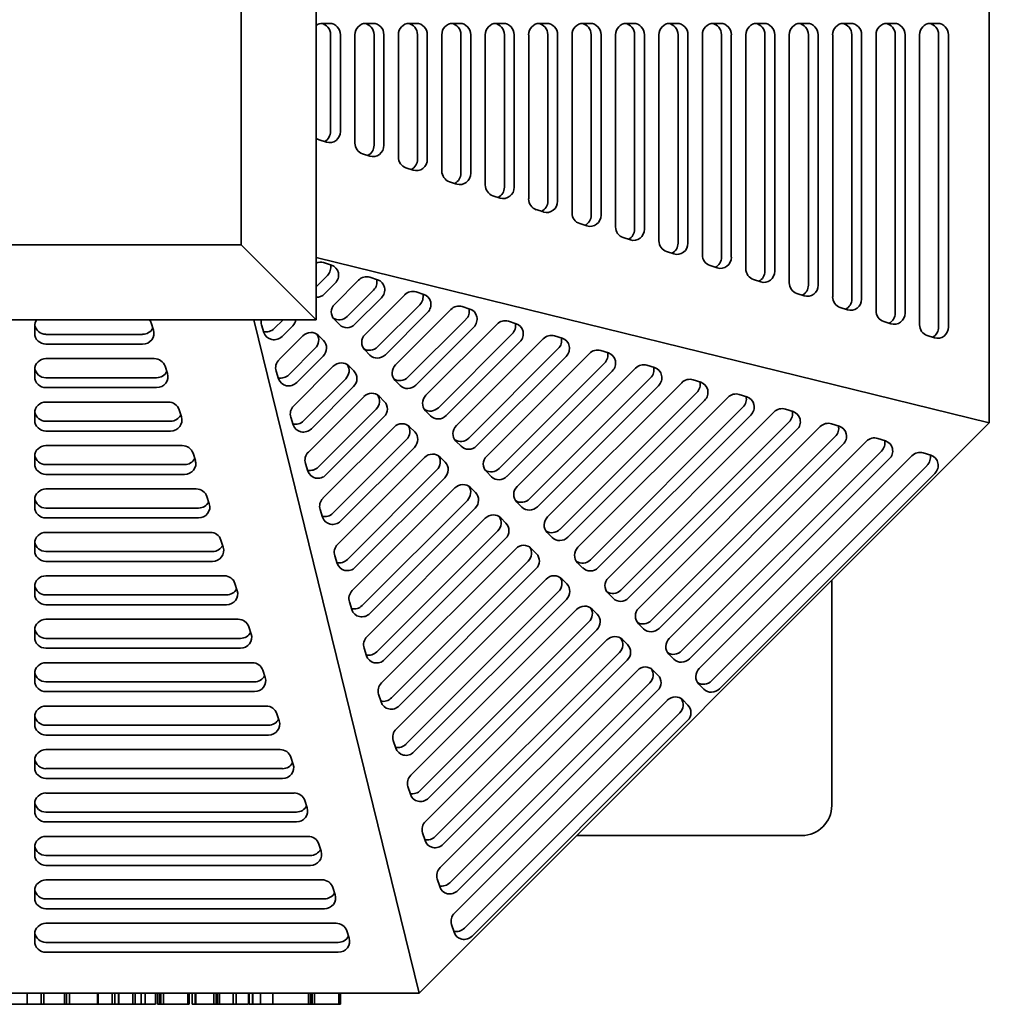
# Model space of a CAD drawing. Header units: millimetres. Extents: x 160 to 680, y 36 to 558.
# Tile 2 of 4: x 421 to 680, y 36 to 299. Entities that reach past the tile are written whole.
import ezdxf

# ---------------------------------------------------------------- set-up
doc = ezdxf.new("R2010")
doc.units = ezdxf.units.MM
doc.header["$LTSCALE"] = 2
doc.layers.add('Krawędzie widoczne(ISO)', color=7, linetype='Continuous', lineweight=35, true_color=0x262659)

msp = doc.modelspace()

# ---------------------------------------------------------------- linework, layer by layer
at = {"layer": 'Krawędzie widoczne(ISO)'}
for p, q in [((679.5, 405.99), (679.5, 191.02)), ((500, 218.51), (500, 378.51)), ((480, 358.51), (480, 238.51)), ((501.69, 297.51), (503.62, 297.51)), ((513.26, 297.51), (515.19, 297.51)), ((524.84, 297.51), (526.77, 297.51)), ((536.42, 297.51), (538.35, 297.51)), ((548, 297.51), (549.93, 297.51)), ((559.58, 297.51), (561.51, 297.51)), ((571.16, 297.51), (573.09, 297.51)), ((582.74, 297.51), (584.67, 297.51)), ((594.32, 297.51), (596.25, 297.51)), ((605.9, 297.51), (607.83, 297.51)), ((617.48, 297.51), (619.41, 297.51)), ((629.06, 297.51), (630.98, 297.51)), ((640.63, 297.51), (642.56, 297.51)), ((652.21, 297.51), (654.14, 297.51)), ((663.79, 297.51), (665.72, 297.51)), ((503.88, 294.51), (503.88, 268.73)), ((506.51, 294.51), (506.51, 268.73)), ((510.37, 265.63), (510.37, 294.51)), ((515.46, 294.51), (515.46, 265.01)), ((518.09, 294.51), (518.09, 265.01)), ((521.95, 261.9), (521.95, 294.51)), ((527.04, 294.51), (527.04, 261.28)), ((529.67, 294.51), (529.67, 261.28)), ((533.53, 258.18), (533.53, 294.51)), ((538.62, 294.51), (538.62, 257.56)), ((541.25, 294.51), (541.25, 257.56)), ((545.11, 254.45), (545.11, 294.51)), ((550.2, 294.51), (550.2, 253.83)), ((552.83, 294.51), (552.83, 253.83)), ((556.69, 250.72), (556.69, 294.51)), ((561.78, 294.51), (561.78, 250.1)), ((564.41, 294.51), (564.41, 250.1)), ((568.26, 247), (568.26, 294.51)), ((573.36, 294.51), (573.36, 246.38)), ((575.98, 294.51), (575.98, 246.38)), ((579.84, 243.27), (579.84, 294.51)), ((584.94, 294.51), (584.94, 242.65)), ((587.56, 294.51), (587.56, 242.65)), ((591.42, 239.55), (591.42, 294.51)), ((596.52, 294.51), (596.52, 238.92)), ((599.14, 294.51), (599.14, 238.92)), ((603, 235.82), (603, 294.51)), ((608.1, 294.51), (608.1, 235.2)), ((610.72, 294.51), (610.72, 235.2)), ((614.58, 232.09), (614.58, 294.51)), ((619.68, 294.51), (619.68, 231.47)), ((622.3, 294.51), (622.3, 231.47)), ((626.16, 228.37), (626.16, 294.51)), ((631.25, 294.51), (631.25, 227.75)), ((633.88, 294.51), (633.88, 227.75)), ((637.74, 224.64), (637.74, 294.51)), ((642.83, 294.51), (642.83, 224.02)), ((645.46, 294.51), (645.46, 224.02)), ((649.32, 220.92), (649.32, 294.51)), ((654.41, 294.51), (654.41, 220.29)), ((657.04, 294.51), (657.04, 220.29)), ((660.9, 217.19), (660.9, 294.51)), ((665.99, 294.51), (665.99, 216.57)), ((668.62, 294.51), (668.62, 216.57)), ((502.76, 265.87), (500.83, 266.49)), ((514.34, 262.14), (512.41, 262.76)), ((525.91, 258.42), (523.98, 259.04)), ((537.49, 254.69), (535.56, 255.31)), ((549.07, 250.96), (547.14, 251.59)), ((560.65, 247.24), (558.72, 247.86)), ((572.23, 243.51), (570.3, 244.13)), ((583.81, 239.79), (581.88, 240.41)), ((480, 238.51), (360, 238.51)), ((500, 218.51), (480, 238.51)), ((595.39, 236.06), (593.46, 236.68)), ((679.5, 191.02), (500, 235.08)), ((502.03, 233.73), (504.09, 233.08)), ((606.97, 232.33), (605.04, 232.95)), ((503.02, 230.33), (500.18, 227.49)), ((504.97, 222.7), (511.32, 229.05)), ((514.34, 229.82), (516.4, 229.17)), ((618.55, 228.61), (616.62, 229.23)), ((505.11, 228.25), (502.27, 225.4)), ((515.33, 226.43), (508.29, 219.38)), ((526.65, 225.92), (528.71, 225.27)), ((517.42, 224.34), (510.37, 217.3)), ((513.08, 214.59), (523.63, 225.14)), ((630.13, 224.88), (628.2, 225.5)), ((527.64, 222.53), (516.39, 211.28)), ((521.18, 206.49), (535.94, 221.24)), ((538.97, 222.01), (541.02, 221.36)), ((641.71, 221.16), (639.78, 221.78)), ((340, 218.51), (500, 218.51)), ((483.43, 218.51), (527.49, 39.01)), ((491.19, 218.51), (488.85, 216.16)), ((506.23, 217.2), (504.88, 218.55)), ((529.73, 220.44), (518.48, 209.19)), ((539.96, 218.62), (524.5, 203.17)), ((551.28, 218.11), (553.33, 217.46)), ((653.28, 217.43), (651.35, 218.05)), ((425, 214.89), (425, 216.82)), ((456.02, 217.68), (456.64, 215.75)), ((486.11, 215.1), (485.46, 217.15)), ((493.78, 216.92), (490.94, 214.08)), ((542.04, 216.54), (526.59, 201.08)), ((529.29, 198.38), (548.25, 217.34)), ((453.77, 214.62), (428, 214.62)), ((490.14, 207.87), (496.48, 214.22)), ((500.63, 214.31), (501.98, 212.96)), ((552.27, 214.72), (532.61, 195.06)), ((554.35, 212.63), (534.7, 192.98)), ((537.4, 190.27), (560.56, 213.43)), ((563.59, 214.21), (565.64, 213.56)), ((664.86, 213.7), (662.93, 214.32)), ((453.77, 212), (428, 212)), ((499.8, 210.9), (492.75, 203.85)), ((514.33, 209.1), (512.98, 210.45)), ((564.58, 210.82), (540.72, 186.96)), ((575.9, 210.3), (577.95, 209.65)), ((428, 208.14), (456.88, 208.14)), ((501.89, 208.81), (494.84, 201.76)), ((566.66, 208.73), (542.8, 184.87)), ((545.51, 182.17), (572.87, 209.53)), ((425, 203.31), (425, 205.24)), ((459.74, 206.1), (460.37, 204.17)), ((490.01, 202.79), (489.36, 204.84)), ((494.04, 195.56), (504.59, 206.11)), ((508.74, 206.2), (510.09, 204.85)), ((576.89, 206.91), (548.82, 178.85)), ((578.97, 204.83), (550.91, 176.76)), ((553.61, 174.06), (585.18, 205.63)), ((588.21, 206.4), (590.26, 205.75)), ((457.5, 203.04), (428, 203.04)), ((507.91, 202.79), (496.66, 191.54)), ((522.44, 200.99), (521.09, 202.34)), ((589.2, 203.01), (556.93, 170.74)), ((600.52, 202.5), (602.57, 201.85)), ((457.5, 200.42), (428, 200.42)), ((510, 200.7), (498.75, 189.45)), ((591.29, 200.92), (559.02, 168.65)), ((561.72, 165.95), (597.49, 201.72)), ((497.95, 183.25), (512.7, 198)), ((516.85, 198.1), (518.2, 196.75)), ((601.51, 199.11), (565.04, 162.63)), ((603.6, 197.02), (567.12, 160.55)), ((569.83, 157.84), (609.8, 197.82)), ((612.83, 198.59), (614.88, 197.94)), ((428, 196.56), (460.61, 196.56)), ((463.47, 194.52), (464.09, 192.59)), ((516.02, 194.68), (500.56, 179.23)), ((613.82, 195.2), (573.14, 154.53)), ((625.14, 194.69), (627.19, 194.04)), ((425, 191.73), (425, 193.66)), ((493.92, 190.48), (493.27, 192.53)), ((518.1, 192.6), (502.65, 177.14)), ((530.55, 192.88), (529.2, 194.23)), ((615.91, 193.11), (575.23, 152.44)), ((577.93, 149.74), (622.11, 193.92)), ((461.23, 191.46), (428, 191.46)), ((501.85, 170.94), (520.81, 189.89)), ((524.95, 189.99), (526.31, 188.64)), ((679.5, 191.02), (527.49, 39.01)), ((626.13, 191.3), (581.25, 146.42)), ((628.22, 189.21), (583.34, 144.33)), ((586.04, 141.63), (634.42, 190.01)), ((637.45, 190.79), (639.5, 190.13)), ((461.23, 188.84), (428, 188.84)), ((524.12, 186.58), (504.47, 166.92)), ((638.44, 187.39), (589.36, 138.31)), ((649.76, 186.88), (651.81, 186.23)), ((428, 184.98), (464.33, 184.98)), ((526.21, 184.49), (506.55, 164.83)), ((538.66, 184.77), (537.3, 186.12)), ((640.53, 185.31), (591.45, 136.23)), ((594.15, 133.52), (646.73, 186.11)), ((425, 180.15), (425, 182.08)), ((467.2, 182.94), (467.82, 181.01)), ((505.75, 158.63), (528.91, 181.79)), ((533.06, 181.88), (534.41, 180.53)), ((650.75, 183.49), (597.47, 130.21)), ((652.84, 181.4), (599.55, 128.12)), ((602.14, 125.53), (658.87, 182.26)), ((661.9, 183.03), (663.95, 182.38)), ((464.95, 179.88), (428, 179.88)), ((497.82, 178.17), (497.17, 180.22)), ((662.89, 179.64), (605.46, 122.21)), ((464.95, 177.26), (428, 177.26)), ((532.23, 178.47), (508.37, 154.61)), ((534.32, 176.38), (510.46, 152.52)), ((546.76, 176.67), (545.41, 178.02)), ((664.98, 177.56), (607.55, 120.13)), ((428, 173.4), (468.06, 173.4)), ((509.66, 146.32), (537.02, 173.68)), ((541.17, 173.78), (542.52, 172.42)), ((470.92, 171.36), (471.54, 169.43)), ((425, 168.57), (425, 170.5)), ((468.68, 168.3), (428, 168.3)), ((540.34, 170.36), (512.27, 142.3)), ((542.43, 168.28), (514.36, 140.21)), ((554.87, 168.56), (553.52, 169.91)), ((468.68, 165.68), (428, 165.68)), ((501.73, 165.86), (501.08, 167.91)), ((513.56, 134.01), (545.13, 165.57)), ((549.28, 165.67), (550.63, 164.32)), ((428, 161.82), (471.78, 161.82)), ((548.45, 162.26), (516.18, 129.99)), ((550.53, 160.17), (518.26, 127.9)), ((562.98, 160.45), (561.63, 161.8)), ((425, 156.99), (425, 158.92)), ((474.65, 159.78), (475.27, 157.85)), ((557.38, 157.56), (558.73, 156.21)), ((472.41, 156.73), (428, 156.73)), ((505.63, 153.55), (504.98, 155.6)), ((517.46, 121.7), (553.23, 157.47)), ((472.41, 154.1), (428, 154.1)), ((556.55, 154.15), (520.08, 117.68)), ((571.08, 152.35), (569.73, 153.7)), ((428, 150.24), (475.51, 150.24)), ((558.64, 152.06), (522.17, 115.59)), ((425, 145.42), (425, 147.35)), ((478.38, 148.2), (479, 146.27)), ((521.37, 109.38), (561.34, 149.36)), ((565.49, 149.45), (566.84, 148.1)), ((637.5, 89.01), (637.5, 149.02)), ((476.13, 145.15), (428, 145.15)), ((564.66, 146.04), (523.98, 105.37)), ((579.19, 144.24), (577.84, 145.59)), ((476.13, 142.52), (428, 142.52)), ((509.53, 141.24), (508.88, 143.29)), ((566.75, 143.95), (526.07, 103.28)), ((525.27, 97.07), (569.45, 141.25)), ((573.6, 141.35), (574.95, 140)), ((428, 138.66), (479.24, 138.66)), ((482.1, 136.62), (482.72, 134.69)), ((572.77, 137.93), (527.89, 93.06)), ((587.3, 136.13), (585.95, 137.48)), ((425, 133.84), (425, 135.77)), ((574.85, 135.85), (529.98, 90.97)), ((479.86, 133.57), (428, 133.57)), ((529.18, 84.76), (577.56, 133.14)), ((581.7, 133.24), (583.06, 131.89)), ((479.86, 130.94), (428, 130.94)), ((513.44, 128.93), (512.79, 130.98)), ((580.87, 129.83), (531.79, 80.75)), ((595.41, 128.02), (594.05, 129.37)), ((428, 127.08), (482.96, 127.08)), ((582.96, 127.74), (533.88, 78.66)), ((425, 122.26), (425, 124.19)), ((485.83, 125.05), (486.45, 123.12)), ((533.08, 72.45), (585.66, 125.04)), ((589.81, 125.13), (591.16, 123.78)), ((483.58, 121.99), (428, 121.99)), ((588.98, 121.72), (535.7, 68.43)), ((603.4, 120.03), (602.05, 121.38)), ((483.58, 119.36), (428, 119.36)), ((517.34, 116.62), (516.69, 118.67)), ((591.07, 119.63), (537.78, 66.35)), ((428, 115.5), (486.69, 115.5)), ((536.93, 60.32), (593.66, 117.05)), ((597.8, 117.14), (599.16, 115.79)), ((489.55, 113.47), (490.17, 111.54)), ((596.97, 113.73), (539.54, 56.3)), ((425, 110.68), (425, 112.61)), ((487.31, 110.41), (428, 110.41)), ((599.06, 111.64), (541.63, 54.21)), ((487.31, 107.78), (428, 107.78)), ((521.24, 104.3), (520.59, 106.36)), ((428, 103.92), (490.41, 103.92)), ((425, 99.1), (425, 101.03)), ((493.28, 101.89), (493.9, 99.96)), ((491.04, 98.83), (428, 98.83)), ((491.04, 96.2), (428, 96.2)), ((428, 92.34), (494.14, 92.34)), ((525.15, 91.99), (524.5, 94.05)), ((425, 87.52), (425, 89.45)), ((497.01, 90.31), (497.63, 88.38)), ((494.76, 87.25), (428, 87.25)), ((494.76, 84.63), (428, 84.63)), ((529.05, 79.68), (528.4, 81.74)), ((428, 80.77), (497.87, 80.77)), ((569.49, 81.01), (629.5, 81.01)), ((425, 75.94), (425, 77.87)), ((500.73, 78.73), (501.35, 76.8)), ((498.49, 75.67), (428, 75.67)), ((498.49, 73.05), (428, 73.05)), ((428, 69.19), (501.59, 69.19)), ((532.96, 67.37), (532.31, 69.42)), ((425, 64.36), (425, 66.29)), ((504.46, 67.15), (505.08, 65.22)), ((502.21, 64.09), (428, 64.09)), ((502.21, 61.47), (428, 61.47)), ((428, 57.61), (505.32, 57.61)), ((508.18, 55.57), (508.81, 53.64)), ((536.8, 55.24), (536.15, 57.29)), ((425, 52.78), (425, 54.71)), ((505.94, 52.51), (428, 52.51)), ((505.94, 49.89), (428, 49.89)), ((527.49, 39.01), (312.51, 39.01)), ((422.97, 36.01), (422.97, 39.01)), ((426.7, 36.01), (426.7, 39.01)), ((427.4, 36.01), (427.4, 39.01)), ((432.94, 36.01), (432.94, 39.01)), ((432.96, 36.01), (432.96, 39.01)), ((433.51, 36.01), (433.51, 39.01)), ((434.27, 36.01), (434.27, 39.01)), ((441.77, 36.01), (441.77, 39.01)), ((441.87, 36.01), (441.87, 39.01)), ((445.67, 36.01), (445.67, 39.01)), ((446.36, 36.01), (446.36, 39.01)), ((447.31, 36.01), (447.31, 39.01)), ((447.41, 36.01), (447.41, 39.01)), ((451.15, 36.01), (451.15, 39.01)), ((451.81, 36.01), (451.81, 39.01)), ((453.39, 36.01), (453.39, 39.01)), ((454.43, 36.01), (454.43, 39.01)), ((457.24, 36.01), (457.24, 39.01)), ((457.74, 36.01), (457.74, 39.01)), ((458.28, 36.01), (458.28, 39.01)), ((458.64, 36.01), (458.64, 39.01)), ((459.3, 36.01), (459.3, 39.01)), ((465.78, 36.01), (465.78, 39.01)), ((466.18, 36.01), (466.18, 39.01)), ((467.01, 36.01), (467.01, 39.01)), ((467.78, 36.01), (467.78, 39.01)), ((467.99, 36.01), (467.99, 39.01)), ((472.73, 36.01), (472.73, 39.01)), ((473.33, 36.01), (473.33, 39.01)), ((473.62, 36.01), (473.62, 39.01)), ((474.14, 36.01), (474.14, 39.01)), ((474.24, 36.01), (474.24, 39.01)), ((477.94, 36.01), (477.94, 39.01)), ((478.67, 36.01), (478.67, 39.01)), ((481.99, 36.01), (481.99, 39.01)), ((482.15, 36.01), (482.15, 39.01)), ((483.03, 36.01), (483.03, 39.01)), ((483.18, 36.01), (483.18, 39.01)), ((485.2, 36.01), (485.2, 39.01)), ((488.45, 36.01), (488.45, 39.01)), ((488.5, 36.01), (488.5, 39.01)), ((497.97, 36.01), (497.97, 39.01)), ((498.05, 36.01), (498.05, 39.01)), ((498.59, 36.01), (498.59, 39.01)), ((498.94, 36.01), (498.94, 39.01)), ((499.6, 36.01), (499.6, 39.01)), ((506.09, 36.01), (506.09, 39.01)), ((506.49, 36.01), (506.49, 39.01)), ((422.97, 36.01), (415.63, 36.01)), ((426.7, 36.01), (422.97, 36.01)), ((427.4, 36.01), (426.7, 36.01)), ((428.16, 36.01), (427.4, 36.01)), ((431.45, 36.01), (428.16, 36.01)), ((432.94, 36.01), (431.45, 36.01)), ((432.96, 36.01), (432.94, 36.01)), ((433.51, 36.01), (432.96, 36.01)), ((434.27, 36.01), (433.51, 36.01)), ((440.29, 36.01), (434.27, 36.01)), ((441.77, 36.01), (440.29, 36.01)), ((441.87, 36.01), (441.77, 36.01)), ((445.67, 36.01), (441.87, 36.01)), ((446.36, 36.01), (445.67, 36.01)), ((446.59, 36.01), (446.36, 36.01)), ((447.31, 36.01), (446.59, 36.01)), ((447.41, 36.01), (447.31, 36.01)), ((451.15, 36.01), (447.41, 36.01)), ((451.81, 36.01), (451.15, 36.01)), ((453.39, 36.01), (451.81, 36.01)), ((454.43, 36.01), (453.39, 36.01)), ((457.24, 36.01), (454.43, 36.01)), ((458.28, 36.01), (457.74, 36.01)), ((458.64, 36.01), (458.28, 36.01)), ((459.3, 36.01), (458.64, 36.01)), ((462.61, 36.01), (459.3, 36.01)), ((464.28, 36.01), (462.61, 36.01)), ((465.08, 36.01), (464.28, 36.01)), ((465.78, 36.01), (465.08, 36.01)), ((466.18, 36.01), (465.78, 36.01)), ((467.31, 36.01), (467.01, 36.01)), ((467.78, 36.01), (467.31, 36.01)), ((467.99, 36.01), (467.78, 36.01)), ((472.73, 36.01), (467.99, 36.01)), ((473.33, 36.01), (472.73, 36.01)), ((473.62, 36.01), (473.33, 36.01)), ((474.14, 36.01), (473.62, 36.01)), ((474.24, 36.01), (474.14, 36.01)), ((477.94, 36.01), (474.24, 36.01)), ((478.67, 36.01), (477.94, 36.01)), ((479.73, 36.01), (478.67, 36.01)), ((480.98, 36.01), (479.73, 36.01)), ((481.99, 36.01), (480.98, 36.01)), ((482.36, 36.01), (482.15, 36.01)), ((483.03, 36.01), (482.36, 36.01)), ((483.18, 36.01), (483.03, 36.01)), ((485.2, 36.01), (483.18, 36.01)), ((486.82, 36.01), (485.2, 36.01)), ((488.45, 36.01), (486.82, 36.01)), ((496.09, 36.01), (488.5, 36.01)), ((497.97, 36.01), (496.09, 36.01)), ((498.59, 36.01), (498.05, 36.01)), ((498.94, 36.01), (498.59, 36.01)), ((499.6, 36.01), (498.94, 36.01)), ((502.91, 36.01), (499.6, 36.01)), ((504.59, 36.01), (502.91, 36.01)), ((505.39, 36.01), (504.59, 36.01)), ((506.09, 36.01), (505.39, 36.01)), ((506.49, 36.01), (506.09, 36.01))]:
    msp.add_line(p, q, dxfattribs=at)
msp.add_arc((629.5, 89.01), 8, 270, 0, dxfattribs=at)
for centre, major_axis, ratio, start_param, end_param in [((501.69, 294.51), (0, 3), 0.964923, 0, 0.621361), ((500.99, 294.51), (0, 3), 0.964923, 4.712389, 6.162767), ((503.62, 294.51), (0, 3), 0.964923, 4.712389, 6.283185), ((513.26, 294.51), (0, 3), 0.964923, 0, 1.570796), ((512.57, 294.51), (0, 3), 0.964923, 4.712389, 6.162767), ((515.19, 294.51), (0, 3), 0.964923, 4.712389, 6.283185), ((524.84, 294.51), (0, 3), 0.964923, 0, 1.570796), ((524.15, 294.51), (0, 3), 0.964923, 4.712389, 6.162767), ((526.77, 294.51), (0, 3), 0.964923, 4.712389, 6.283185), ((536.42, 294.51), (0, 3), 0.964923, 0, 1.570796), ((535.73, 294.51), (0, 3), 0.964923, 4.712389, 6.162767), ((538.35, 294.51), (0, 3), 0.964923, 4.712389, 6.283185), ((548, 294.51), (0, 3), 0.964923, 0, 1.570796), ((547.31, 294.51), (0, 3), 0.964923, 4.712389, 6.162767), ((549.93, 294.51), (0, 3), 0.964923, 4.712389, 6.283185), ((559.58, 294.51), (0, 3), 0.964923, 0, 1.570796), ((558.89, 294.51), (0, 3), 0.964923, 4.712389, 6.162767), ((561.51, 294.51), (0, 3), 0.964923, 4.712389, 6.283185), ((571.16, 294.51), (0, 3), 0.964923, 0, 1.570796), ((570.46, 294.51), (0, 3), 0.964923, 4.712389, 6.162767), ((573.09, 294.51), (0, 3), 0.964923, 4.712389, 6.283185), ((582.74, 294.51), (0, 3), 0.964923, 0, 1.570796), ((582.04, 294.51), (0, 3), 0.964923, 4.712389, 6.162767), ((584.67, 294.51), (0, 3), 0.964923, 4.712389, 6.283185), ((594.32, 294.51), (0, 3), 0.964923, 0, 1.570796), ((593.62, 294.51), (0, 3), 0.964923, 4.712389, 6.162767), ((596.25, 294.51), (0, 3), 0.964923, 4.712389, 6.283185), ((605.9, 294.51), (0, 3), 0.964923, 0, 1.570796), ((605.2, 294.51), (0, 3), 0.964923, 4.712389, 6.162767), ((607.83, 294.51), (0, 3), 0.964923, 4.712389, 6.283185), ((617.48, 294.51), (0, 3), 0.964923, 0, 1.570796), ((616.78, 294.51), (0, 3), 0.964923, 4.712389, 6.162767), ((619.41, 294.51), (0, 3), 0.964923, 4.712389, 6.283185), ((629.06, 294.51), (0, 3), 0.964923, 0, 1.570796), ((628.36, 294.51), (0, 3), 0.964923, 4.712389, 6.162767), ((630.98, 294.51), (0, 3), 0.964923, 4.712389, 6.283185), ((640.63, 294.51), (0, 3), 0.964923, 0, 1.570796), ((639.94, 294.51), (0, 3), 0.964923, 4.712389, 6.162767), ((642.56, 294.51), (0, 3), 0.964923, 4.712389, 6.283185), ((652.21, 294.51), (0, 3), 0.964923, 0, 1.570796), ((651.52, 294.51), (0, 3), 0.964923, 4.712389, 6.162767), ((654.14, 294.51), (0, 3), 0.964923, 4.712389, 6.283185), ((663.79, 294.51), (0, 3), 0.964923, 0, 1.570796), ((663.1, 294.51), (0, 3), 0.964923, 4.712389, 6.162767), ((665.72, 294.51), (0, 3), 0.964923, 4.712389, 6.283185), ((500.99, 268.73), (0, -3), 0.964923, 0.449853, 1.570796), ((503.62, 268.73), (0, -3), 0.964923, 5.982116, 7.853982), ((501.69, 269.35), (0, -3), 0.964923, 5.661825, 5.982116), ((513.26, 265.63), (0, -3), 0.964923, 4.712389, 5.982116), ((512.57, 265.01), (0, -3), 0.964923, 0.449853, 1.570796), ((515.19, 265.01), (0, -3), 0.964923, 5.982116, 7.853982), ((524.84, 261.9), (0, -3), 0.964923, 4.712389, 5.982116), ((524.15, 261.28), (0, -3), 0.964923, 0.449853, 1.570796), ((526.77, 261.28), (0, -3), 0.964923, 5.982116, 7.853982), ((536.42, 258.18), (0, -3), 0.964923, 4.712389, 5.982116), ((535.73, 257.56), (0, -3), 0.964923, 0.449853, 1.570796), ((538.35, 257.56), (0, -3), 0.964923, 5.982116, 7.853982), ((548, 254.45), (0, -3), 0.964923, 4.712389, 5.982116), ((547.31, 253.83), (0, -3), 0.964923, 0.449853, 1.570796), ((549.93, 253.83), (0, -3), 0.964923, 5.982116, 7.853982), ((559.58, 250.72), (0, -3), 0.964923, 4.712389, 5.982116), ((558.89, 250.1), (0, -3), 0.964923, 0.449853, 1.570796), ((561.51, 250.1), (0, -3), 0.964923, 5.982116, 7.853982), ((571.16, 247), (0, -3), 0.964923, 4.712389, 5.982116), ((570.46, 246.38), (0, -3), 0.964923, 0.449853, 1.570796), ((573.09, 246.38), (0, -3), 0.964923, 5.982116, 7.853982), ((582.74, 243.27), (0, -3), 0.964923, 4.712389, 5.982116), ((582.04, 242.65), (0, -3), 0.964923, 0.449853, 1.570796), ((584.67, 242.65), (0, -3), 0.964923, 5.982116, 7.853982), ((594.32, 239.55), (0, -3), 0.964923, 4.712389, 5.982116), ((593.62, 238.92), (0, -3), 0.964923, 0.449853, 1.570796), ((596.25, 238.92), (0, -3), 0.964923, 5.982116, 7.853982), ((501.03, 230.93), (2.12, 2.12), 0.955442, 0.459952, 1.167678), ((605.9, 235.82), (0, -3), 0.964923, 4.712389, 5.982116), ((605.2, 235.2), (0, -3), 0.964923, 0.449853, 1.570796), ((607.83, 235.2), (0, -3), 0.964923, 5.982116, 7.853982), ((501, 232.36), (-2.12, -2.12), 0.955442, 1.570798, 2.604589), ((503.08, 230.27), (2.12, 2.12), 0.955442, 4.712391, 6.743138), ((617.48, 232.09), (0, -3), 0.964923, 4.712389, 5.982116), ((616.78, 231.47), (0, -3), 0.964923, 0.449853, 1.570796), ((619.41, 231.47), (0, -3), 0.964923, 5.982116, 7.853982), ((513.34, 227.02), (2.12, 2.12), 0.955442, 0.459952, 1.570798), ((513.31, 228.46), (-2.12, -2.12), 0.955442, 1.570798, 2.604589), ((515.39, 226.37), (2.12, 2.12), 0.955442, 4.712391, 6.743138), ((498.15, 229.52), (-2.12, -2.12), 0.955442, 1.48903, 1.570798), ((525.65, 223.12), (2.12, 2.12), 0.955442, 0.459952, 1.570798), ((629.06, 228.37), (0, -3), 0.964923, 4.712389, 5.982116), ((628.36, 227.75), (0, -3), 0.964923, 0.449853, 1.570796), ((630.98, 227.75), (0, -3), 0.964923, 5.982116, 7.853982), ((500.24, 227.43), (-2.12, -2.12), 0.955442, 0.726133, 1.570798), ((525.62, 224.55), (-2.12, -2.12), 0.955442, 1.570798, 2.604589), ((527.71, 222.47), (2.12, 2.12), 0.955442, 4.712391, 6.743138), ((640.63, 224.64), (0, -3), 0.964923, 4.712389, 5.982116), ((639.94, 224.02), (0, -3), 0.964923, 0.449853, 1.570796), ((642.56, 224.02), (0, -3), 0.964923, 5.982116, 7.853982), ((507, 220.68), (-2.12, -2.12), 0.955442, 4.712391, 6.283187), ((537.96, 219.21), (2.12, 2.12), 0.955442, 0.459952, 1.570798), ((537.93, 220.65), (-2.12, -2.12), 0.955442, 1.570798, 2.604589), ((540.02, 218.56), (2.12, 2.12), 0.955442, 4.712391, 6.743138), ((652.21, 220.92), (0, -3), 0.964923, 4.712389, 5.982116), ((428, 216.82), (-3, 0), 0.964923, 5.661825, 6.283185), ((453.15, 216.82), (3, 0), 0.964923, 0.301069, 0.621361), ((488.26, 218.15), (2.12, 2.12), 0.955442, 2.213472, 2.681644), ((491.76, 218.95), (-2.12, -2.12), 0.955442, 1.570798, 2.182641), ((506.26, 221.41), (-2.12, -2.12), 0.955442, 0.182581, 1.570798), ((550.27, 215.31), (2.12, 2.12), 0.955442, 0.459952, 1.570798), ((651.52, 220.29), (0, -3), 0.964923, 0.449853, 1.570796), ((654.14, 220.29), (0, -3), 0.964923, 5.982116, 7.853982), ((428, 217.52), (-3, 0), 0.964923, 0.120418, 1.570796), ((453.77, 217.52), (-3, 0), 0.964923, 1.570796, 2.69174), ((453.77, 214.89), (3, 0), 0.964923, 4.712389, 6.584255), ((486.82, 218.19), (-2.12, -2.12), 0.955442, 0.537003, 1.570798), ((508.35, 219.32), (-2.12, -2.12), 0.955442, 0.000002, 1.570798), ((550.24, 216.75), (-2.12, -2.12), 0.955442, 1.570798, 2.604589), ((552.33, 214.66), (2.12, 2.12), 0.955442, 4.712391, 6.743138), ((663.79, 217.19), (0, -3), 0.964923, 4.712389, 5.982116), ((663.1, 216.57), (0, -3), 0.964923, 0.449853, 1.570796), ((665.72, 216.57), (0, -3), 0.964923, 5.982116, 7.853982), ((428, 214.89), (-3, 0), 0.964923, 0, 1.570796), ((488.91, 216.1), (-2.12, -2.12), 0.955442, 5.823237, 7.853984), ((498.51, 212.19), (2.12, 2.12), 0.955442, 0.000002, 1.570798), ((497.78, 212.93), (2.12, 2.12), 0.955442, 4.712391, 6.100597), ((499.86, 210.84), (2.12, 2.12), 0.955442, 4.712391, 6.283187), ((515.1, 212.57), (-2.12, -2.12), 0.955442, 4.712391, 6.283187), ((562.59, 211.41), (2.12, 2.12), 0.955442, 0.459952, 1.570798), ((562.55, 212.84), (-2.12, -2.12), 0.955442, 1.570798, 2.604589), ((564.64, 210.76), (2.12, 2.12), 0.955442, 4.712391, 6.743138), ((514.37, 213.3), (-2.12, -2.12), 0.955442, 0.182581, 1.570798), ((574.9, 207.5), (2.12, 2.12), 0.955442, 0.459952, 1.570798), ((428, 205.24), (-3, 0), 0.964923, 4.712389, 6.283185), ((456.88, 205.24), (3, 0), 0.964923, 0.301069, 1.570796), ((492.16, 205.84), (2.12, 2.12), 0.955442, 1.570798, 2.681644), ((516.45, 211.22), (-2.12, -2.12), 0.955442, 0.000002, 1.570798), ((574.86, 208.94), (-2.12, -2.12), 0.955442, 1.570798, 2.604589), ((576.95, 206.85), (2.12, 2.12), 0.955442, 4.712391, 6.743138), ((428, 205.94), (-3, 0), 0.964923, 0.120418, 1.570796), ((506.62, 204.08), (2.12, 2.12), 0.955442, 0.000002, 1.570798), ((505.88, 204.82), (2.12, 2.12), 0.955442, 4.712391, 6.100597), ((507.97, 202.73), (2.12, 2.12), 0.955442, 4.712391, 6.283187), ((523.21, 204.46), (-2.12, -2.12), 0.955442, 4.712391, 6.283187), ((587.21, 203.6), (2.12, 2.12), 0.955442, 0.459952, 1.570798), ((587.17, 205.04), (-2.12, -2.12), 0.955442, 1.570798, 2.604589), ((589.26, 202.95), (2.12, 2.12), 0.955442, 4.712391, 6.743138), ((428, 203.31), (-3, 0), 0.964923, 0, 1.570796), ((457.5, 205.94), (-3, 0), 0.964923, 1.570796, 2.69174), ((457.5, 203.31), (3, 0), 0.964923, 4.712389, 6.584255), ((490.73, 205.88), (-2.12, -2.12), 0.955442, 0.537003, 1.570798), ((492.82, 203.79), (-2.12, -2.12), 0.955442, 5.823237, 7.853984), ((522.47, 205.2), (-2.12, -2.12), 0.955442, 0.182581, 1.570798), ((599.52, 199.7), (2.12, 2.12), 0.955442, 0.459952, 1.570798), ((524.56, 203.11), (-2.12, -2.12), 0.955442, 0.000002, 1.570798), ((599.48, 201.13), (-2.12, -2.12), 0.955442, 1.570798, 2.604589), ((601.57, 199.05), (2.12, 2.12), 0.955442, 4.712391, 6.743138), ((514.73, 195.98), (2.12, 2.12), 0.955442, 0.000002, 1.570798), ((513.99, 196.71), (2.12, 2.12), 0.955442, 4.712391, 6.100597), ((531.32, 196.35), (-2.12, -2.12), 0.955442, 4.712391, 6.283187), ((611.83, 195.79), (2.12, 2.12), 0.955442, 0.459952, 1.570798), ((611.79, 197.23), (-2.12, -2.12), 0.955442, 1.570798, 2.604589), ((613.88, 195.14), (2.12, 2.12), 0.955442, 4.712391, 6.743138), ((428, 193.66), (-3, 0), 0.964923, 4.712389, 6.283185), ((460.61, 193.66), (3, 0), 0.964923, 0.301069, 1.570796), ((496.07, 193.53), (2.12, 2.12), 0.955442, 1.570798, 2.681644), ((516.08, 194.62), (2.12, 2.12), 0.955442, 4.712391, 6.283187), ((530.58, 197.09), (-2.12, -2.12), 0.955442, 0.182581, 1.570798), ((624.14, 191.89), (2.12, 2.12), 0.955442, 0.459952, 1.570798), ((428, 191.73), (-3, 0), 0.964923, 0, 1.570796), ((428, 194.36), (-3, 0), 0.964923, 0.120418, 1.570796), ((461.23, 194.36), (-3, 0), 0.964923, 1.570796, 2.69174), ((461.23, 191.73), (3, 0), 0.964923, 4.712389, 6.584255), ((532.67, 195), (-2.12, -2.12), 0.955442, 0.000002, 1.570798), ((624.1, 193.32), (-2.12, -2.12), 0.955442, 1.570798, 2.604589), ((626.19, 191.24), (2.12, 2.12), 0.955442, 4.712391, 6.743138), ((494.63, 193.57), (-2.12, -2.12), 0.955442, 0.537003, 1.570798), ((496.72, 191.48), (-2.12, -2.12), 0.955442, 5.823237, 7.853984), ((522.83, 187.87), (2.12, 2.12), 0.955442, 0.000002, 1.570798), ((522.1, 188.6), (2.12, 2.12), 0.955442, 4.712391, 6.100597), ((539.43, 188.25), (-2.12, -2.12), 0.955442, 4.712391, 6.283187), ((636.45, 187.98), (2.12, 2.12), 0.955442, 0.459952, 1.570798), ((636.41, 189.42), (-2.12, -2.12), 0.955442, 1.570798, 2.604589), ((638.5, 187.33), (2.12, 2.12), 0.955442, 4.712391, 6.743138), ((524.18, 186.52), (2.12, 2.12), 0.955442, 4.712391, 6.283187), ((538.69, 188.98), (-2.12, -2.12), 0.955442, 0.182581, 1.570798), ((648.76, 184.08), (2.12, 2.12), 0.955442, 0.459952, 1.570798), ((428, 182.08), (-3, 0), 0.964923, 4.712389, 6.283185), ((464.33, 182.08), (3, 0), 0.964923, 0.301069, 1.570796), ((540.78, 186.9), (-2.12, -2.12), 0.955442, 0.000002, 1.570798), ((648.73, 185.52), (-2.12, -2.12), 0.955442, 1.570798, 2.604589), ((650.81, 183.43), (2.12, 2.12), 0.955442, 4.712391, 6.743138), ((428, 182.78), (-3, 0), 0.964923, 0.120418, 1.570796), ((464.95, 182.78), (-3, 0), 0.964923, 1.570796, 2.69174), ((499.97, 181.22), (2.12, 2.12), 0.955442, 1.570798, 2.681644), ((530.94, 179.76), (2.12, 2.12), 0.955442, 0.000002, 1.570798), ((530.2, 180.5), (2.12, 2.12), 0.955442, 4.712391, 6.100597), ((547.53, 180.14), (-2.12, -2.12), 0.955442, 4.712391, 6.283187), ((660.9, 180.23), (2.12, 2.12), 0.955442, 0.459952, 1.570798), ((660.86, 181.67), (-2.12, -2.12), 0.955442, 1.570798, 2.604589), ((662.95, 179.58), (2.12, 2.12), 0.955442, 4.712391, 6.743138), ((428, 180.15), (-3, 0), 0.964923, 0, 1.570796), ((464.95, 180.15), (3, 0), 0.964923, 4.712389, 6.584255), ((498.54, 181.26), (-2.12, -2.12), 0.955442, 0.537003, 1.570798), ((532.29, 178.41), (2.12, 2.12), 0.955442, 4.712391, 6.283187), ((546.8, 180.88), (-2.12, -2.12), 0.955442, 0.182581, 1.570798), ((500.62, 179.17), (-2.12, -2.12), 0.955442, 5.823237, 7.853984), ((548.88, 178.79), (-2.12, -2.12), 0.955442, 0.000002, 1.570798), ((428, 170.5), (-3, 0), 0.964923, 4.712389, 6.283185), ((468.06, 170.5), (3, 0), 0.964923, 0.301069, 1.570796), ((539.05, 171.65), (2.12, 2.12), 0.955442, 0.000002, 1.570798), ((538.31, 172.39), (2.12, 2.12), 0.955442, 4.712391, 6.100597), ((555.64, 172.03), (-2.12, -2.12), 0.955442, 4.712391, 6.283187), ((428, 171.2), (-3, 0), 0.964923, 0.120418, 1.570796), ((503.88, 168.91), (2.12, 2.12), 0.955442, 1.570798, 2.681644), ((540.4, 170.3), (2.12, 2.12), 0.955442, 4.712391, 6.283187), ((554.9, 172.77), (-2.12, -2.12), 0.955442, 0.182581, 1.570798), ((428, 168.57), (-3, 0), 0.964923, 0, 1.570796), ((468.68, 171.2), (-3, 0), 0.964923, 1.570796, 2.69174), ((468.68, 168.57), (3, 0), 0.964923, 4.712389, 6.584255), ((556.99, 170.68), (-2.12, -2.12), 0.955442, 0.000002, 1.570798), ((502.44, 168.95), (-2.12, -2.12), 0.955442, 0.537003, 1.570798), ((504.53, 166.86), (-2.12, -2.12), 0.955442, 5.823237, 7.853984), ((547.15, 163.55), (2.12, 2.12), 0.955442, 0.000002, 1.570798), ((546.42, 164.28), (2.12, 2.12), 0.955442, 4.712391, 6.100597), ((563.75, 163.92), (-2.12, -2.12), 0.955442, 4.712391, 6.283187), ((548.51, 162.2), (2.12, 2.12), 0.955442, 4.712391, 6.283187), ((428, 158.92), (-3, 0), 0.964923, 4.712389, 6.283185), ((471.78, 158.92), (3, 0), 0.964923, 0.301069, 1.570796), ((563.01, 164.66), (-2.12, -2.12), 0.955442, 0.182581, 1.570798), ((565.1, 162.57), (-2.12, -2.12), 0.955442, 0.000002, 1.570798), ((428, 159.62), (-3, 0), 0.964923, 0.120418, 1.570796), ((472.41, 159.62), (-3, 0), 0.964923, 1.570796, 2.69174), ((472.41, 156.99), (3, 0), 0.964923, 4.712389, 6.584255), ((507.78, 156.6), (2.12, 2.12), 0.955442, 1.570798, 2.681644), ((555.26, 155.44), (2.12, 2.12), 0.955442, 0.000002, 1.570798), ((554.53, 156.18), (2.12, 2.12), 0.955442, 4.712391, 6.100597), ((571.85, 155.82), (-2.12, -2.12), 0.955442, 4.712391, 6.283187), ((428, 156.99), (-3, 0), 0.964923, 0, 1.570796), ((556.61, 154.09), (2.12, 2.12), 0.955442, 4.712391, 6.283187), ((506.34, 156.64), (-2.12, -2.12), 0.955442, 0.537003, 1.570798), ((508.43, 154.55), (-2.12, -2.12), 0.955442, 5.823237, 7.853984), ((571.12, 156.55), (-2.12, -2.12), 0.955442, 0.182581, 1.570798), ((573.21, 154.47), (-2.12, -2.12), 0.955442, 0.000002, 1.570798), ((428, 147.35), (-3, 0), 0.964923, 4.712389, 6.283185), ((475.51, 147.35), (3, 0), 0.964923, 0.301069, 1.570796), ((563.37, 147.33), (2.12, 2.12), 0.955442, 0.000002, 1.570798), ((562.63, 148.07), (2.12, 2.12), 0.955442, 4.712391, 6.100597), ((579.96, 147.71), (-2.12, -2.12), 0.955442, 4.712391, 6.283187), ((428, 148.04), (-3, 0), 0.964923, 0.120418, 1.570796), ((564.72, 145.98), (2.12, 2.12), 0.955442, 4.712391, 6.283187), ((428, 145.42), (-3, 0), 0.964923, 0, 1.570796), ((476.13, 148.04), (-3, 0), 0.964923, 1.570796, 2.69174), ((476.13, 145.42), (3, 0), 0.964923, 4.712389, 6.584255), ((511.68, 144.29), (2.12, 2.12), 0.955442, 1.570798, 2.681644), ((579.23, 148.45), (-2.12, -2.12), 0.955442, 0.182581, 1.570798), ((510.25, 144.33), (-2.12, -2.12), 0.955442, 0.537003, 1.570798), ((571.48, 139.23), (2.12, 2.12), 0.955442, 0.000002, 1.570798), ((581.31, 146.36), (-2.12, -2.12), 0.955442, 0.000002, 1.570798), ((512.33, 142.24), (-2.12, -2.12), 0.955442, 5.823237, 7.853984), ((570.74, 139.96), (2.12, 2.12), 0.955442, 4.712391, 6.100597), ((572.83, 137.87), (2.12, 2.12), 0.955442, 4.712391, 6.283187), ((588.07, 139.6), (-2.12, -2.12), 0.955442, 4.712391, 6.283187), ((428, 135.77), (-3, 0), 0.964923, 4.712389, 6.283185), ((479.24, 135.77), (3, 0), 0.964923, 0.301069, 1.570796), ((587.33, 140.34), (-2.12, -2.12), 0.955442, 0.182581, 1.570798), ((428, 136.46), (-3, 0), 0.964923, 0.120418, 1.570796), ((479.86, 136.46), (-3, 0), 0.964923, 1.570796, 2.69174), ((479.86, 133.84), (3, 0), 0.964923, 4.712389, 6.584255), ((515.59, 131.98), (2.12, 2.12), 0.955442, 1.570798, 2.681644), ((579.58, 131.12), (2.12, 2.12), 0.955442, 0.000002, 1.570798), ((589.42, 138.25), (-2.12, -2.12), 0.955442, 0.000002, 1.570798), ((428, 133.84), (-3, 0), 0.964923, 0, 1.570796), ((578.85, 131.85), (2.12, 2.12), 0.955442, 4.712391, 6.100597), ((580.93, 129.77), (2.12, 2.12), 0.955442, 4.712391, 6.283187), ((596.18, 131.5), (-2.12, -2.12), 0.955442, 4.712391, 6.283187), ((514.15, 132.01), (-2.12, -2.12), 0.955442, 0.537003, 1.570798), ((516.24, 129.93), (-2.12, -2.12), 0.955442, 5.823237, 7.853984), ((595.44, 132.23), (-2.12, -2.12), 0.955442, 0.182581, 1.570798), ((428, 124.19), (-3, 0), 0.964923, 4.712389, 6.283185), ((482.96, 124.19), (3, 0), 0.964923, 0.301069, 1.570796), ((587.69, 123.01), (2.12, 2.12), 0.955442, 0.000002, 1.570798), ((597.53, 130.14), (-2.12, -2.12), 0.955442, 0.000002, 1.570798), ((428, 124.88), (-3, 0), 0.964923, 0.120418, 1.570796), ((483.58, 124.88), (-3, 0), 0.964923, 1.570796, 2.69174), ((586.95, 123.75), (2.12, 2.12), 0.955442, 4.712391, 6.100597), ((589.04, 121.66), (2.12, 2.12), 0.955442, 4.712391, 6.283187), ((604.17, 123.5), (-2.12, -2.12), 0.955442, 4.712391, 6.283187), ((428, 122.26), (-3, 0), 0.964923, 0, 1.570796), ((483.58, 122.26), (3, 0), 0.964923, 4.712389, 6.584255), ((519.49, 119.67), (2.12, 2.12), 0.955442, 1.570798, 2.681644), ((603.43, 124.24), (-2.12, -2.12), 0.955442, 0.182581, 1.570798), ((605.52, 122.15), (-2.12, -2.12), 0.955442, 0.000002, 1.570798), ((428, 112.61), (-3, 0), 0.964923, 4.712389, 6.283185), ((486.69, 112.61), (3, 0), 0.964923, 0.301069, 1.570796), ((518.05, 119.7), (-2.12, -2.12), 0.955442, 0.537003, 1.570798), ((520.14, 117.62), (-2.12, -2.12), 0.955442, 5.823237, 7.853984), ((595.68, 115.02), (2.12, 2.12), 0.955442, 0.000002, 1.570798), ((594.95, 115.75), (2.12, 2.12), 0.955442, 4.712391, 6.100597), ((597.03, 113.67), (2.12, 2.12), 0.955442, 4.712391, 6.283187), ((428, 113.3), (-3, 0), 0.964923, 0.120418, 1.570796), ((428, 110.68), (-3, 0), 0.964923, 0, 1.570796), ((487.31, 113.3), (-3, 0), 0.964923, 1.570796, 2.69174), ((487.31, 110.68), (3, 0), 0.964923, 4.712389, 6.584255), ((523.39, 107.36), (2.12, 2.12), 0.955442, 1.570798, 2.681644), ((521.96, 107.39), (-2.12, -2.12), 0.955442, 0.537003, 1.570798), ((428, 101.03), (-3, 0), 0.964923, 4.712389, 6.283185), ((490.41, 101.03), (3, 0), 0.964923, 0.301069, 1.570796), ((524.05, 105.31), (-2.12, -2.12), 0.955442, 5.823237, 7.853984), ((428, 101.72), (-3, 0), 0.964923, 0.120418, 1.570796), ((491.04, 101.72), (-3, 0), 0.964923, 1.570796, 2.69174), ((491.04, 99.1), (3, 0), 0.964923, 4.712389, 6.584255), ((428, 99.1), (-3, 0), 0.964923, 0, 1.570796), ((527.3, 95.05), (2.12, 2.12), 0.955442, 1.570798, 2.681644), ((428, 89.45), (-3, 0), 0.964923, 4.712389, 6.283185), ((494.14, 89.45), (3, 0), 0.964923, 0.301069, 1.570796), ((525.86, 95.08), (-2.12, -2.12), 0.955442, 0.537003, 1.570798), ((527.95, 93), (-2.12, -2.12), 0.955442, 5.823237, 7.853984), ((428, 90.15), (-3, 0), 0.964923, 0.120418, 1.570796), ((428, 87.52), (-3, 0), 0.964923, 0, 1.570796), ((494.76, 90.15), (-3, 0), 0.964923, 1.570796, 2.69174), ((494.76, 87.52), (3, 0), 0.964923, 4.712389, 6.584255), ((531.2, 82.74), (2.12, 2.12), 0.955442, 1.570798, 2.681644), ((428, 77.87), (-3, 0), 0.964923, 4.712389, 6.283185), ((497.87, 77.87), (3, 0), 0.964923, 0.301069, 1.570796), ((529.77, 82.77), (-2.12, -2.12), 0.955442, 0.537003, 1.570798), ((531.85, 80.68), (-2.12, -2.12), 0.955442, 5.823237, 7.853984), ((428, 78.57), (-3, 0), 0.964923, 0.120418, 1.570796), ((498.49, 78.57), (-3, 0), 0.964923, 1.570796, 2.69174), ((498.49, 75.94), (3, 0), 0.964923, 4.712389, 6.584255), ((428, 75.94), (-3, 0), 0.964923, 0, 1.570796), ((535.11, 70.43), (2.12, 2.12), 0.955442, 1.570798, 2.681644), ((428, 66.29), (-3, 0), 0.964923, 4.712389, 6.283185), ((501.59, 66.29), (3, 0), 0.964923, 0.301069, 1.570796), ((533.67, 70.46), (-2.12, -2.12), 0.955442, 0.537003, 1.570798), ((428, 66.99), (-3, 0), 0.964923, 0.120418, 1.570796), ((502.21, 66.99), (-3, 0), 0.964923, 1.570796, 2.69174), ((535.76, 68.37), (-2.12, -2.12), 0.955442, 5.823237, 7.853984), ((428, 64.36), (-3, 0), 0.964923, 0, 1.570796), ((502.21, 64.36), (3, 0), 0.964923, 4.712389, 6.584255), ((538.95, 58.29), (2.12, 2.12), 0.955442, 1.570798, 2.681644), ((428, 54.71), (-3, 0), 0.964923, 4.712389, 6.283185), ((505.32, 54.71), (3, 0), 0.964923, 0.301069, 1.570796), ((537.52, 58.32), (-2.12, -2.12), 0.955442, 0.537003, 1.570798), ((539.6, 56.24), (-2.12, -2.12), 0.955442, 5.823237, 7.853984), ((428, 52.78), (-3, 0), 0.964923, 0, 1.570796), ((428, 55.41), (-3, 0), 0.964923, 0.120418, 1.570796), ((505.94, 55.41), (-3, 0), 0.964923, 1.570796, 2.69174), ((505.94, 52.78), (3, 0), 0.964923, 4.712389, 6.584255)]:
    msp.add_ellipse(centre, major_axis=major_axis, ratio=ratio, start_param=start_param, end_param=end_param, dxfattribs=at)

doc.saveas('drawing.dxf')
